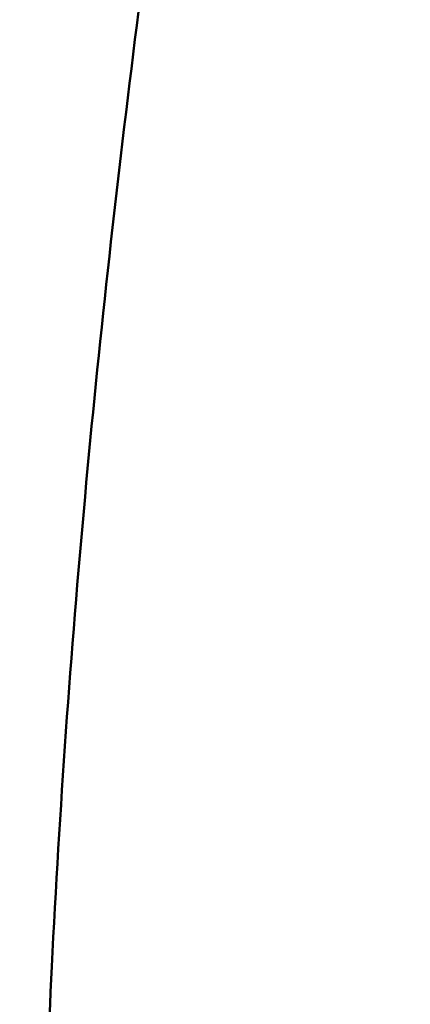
# Model space of a CAD drawing. Header units: millimetres. Extents: x 0 to 2100, y 0 to 1485.
# Tile 221 of 256: x 1752.94 to 1755.22, y 1120.71 to 1126.46. Entities that reach past the tile are written whole.
import ezdxf

# ---------------------------------------------------------------- set-up
doc = ezdxf.new("R2010")
doc.units = ezdxf.units.MM
doc.header["$LTSCALE"] = 5
doc.layers.add('Sichtbar (ISO)', color=7, linetype='Continuous', lineweight=50)

msp = doc.modelspace()

# ---------------------------------------------------------------- linework, layer by layer
at = {"layer": 'Sichtbar (ISO)'}
msp.add_open_spline([(1755.2163, 1136.6242), (1754.9443, 1135.0235), (1754.6694, 1133.4186), (1754.4142, 1131.8457), (1754.1057, 1129.9448), (1753.8268, 1128.0915), (1753.6085, 1126.3448), (1753.4946, 1125.4331), (1753.397, 1124.5496), (1753.3168, 1123.673), (1753.233, 1122.7554), (1753.1683, 1121.8452), (1753.1231, 1120.9266), (1753.0846, 1120.1431), (1753.06, 1119.3544), (1753.0441, 1118.5786), (1753.0197, 1117.3944), (1753.01, 1116.1881), (1753.0017, 1114.9957), (1752.9744, 1111.0312), (1752.964, 1107.2209), (1752.9538, 1103.2805), (1752.9526, 1102.8049), (1752.9514, 1102.3273), (1752.9502, 1101.8476), (1752.9418, 1098.4878), (1752.938, 1095.076), (1752.9368, 1091.5887), (1752.9359, 1089.2136), (1752.9363, 1086.8036), (1752.9363, 1084.3427), (1752.9364, 1082.8744), (1752.9363, 1081.3889), (1752.9362, 1079.8861), (1752.9361, 1078.0663), (1752.9358, 1076.2211), (1752.9355, 1074.3498)], degree=3, knots=[0, 0, 0, 0, 0.0410213, 0.0410213, 0.0410213, 0.0905985, 0.0905985, 0.0905985, 0.1164785, 0.1164785, 0.1164785, 0.143565, 0.143565, 0.143565, 0.1666667, 0.1666667, 0.1666667, 0.2019328, 0.2019328, 0.2019328, 0.3191801, 0.3191801, 0.3191801, 0.3333333, 0.3333333, 0.3333333, 0.4324756, 0.4324756, 0.4324756, 0.5, 0.5, 0.5, 0.5402899, 0.5402899, 0.5402899, 0.5890772, 0.5890772, 0.5890772, 0.5890772], dxfattribs=at)

doc.saveas('drawing.dxf')
